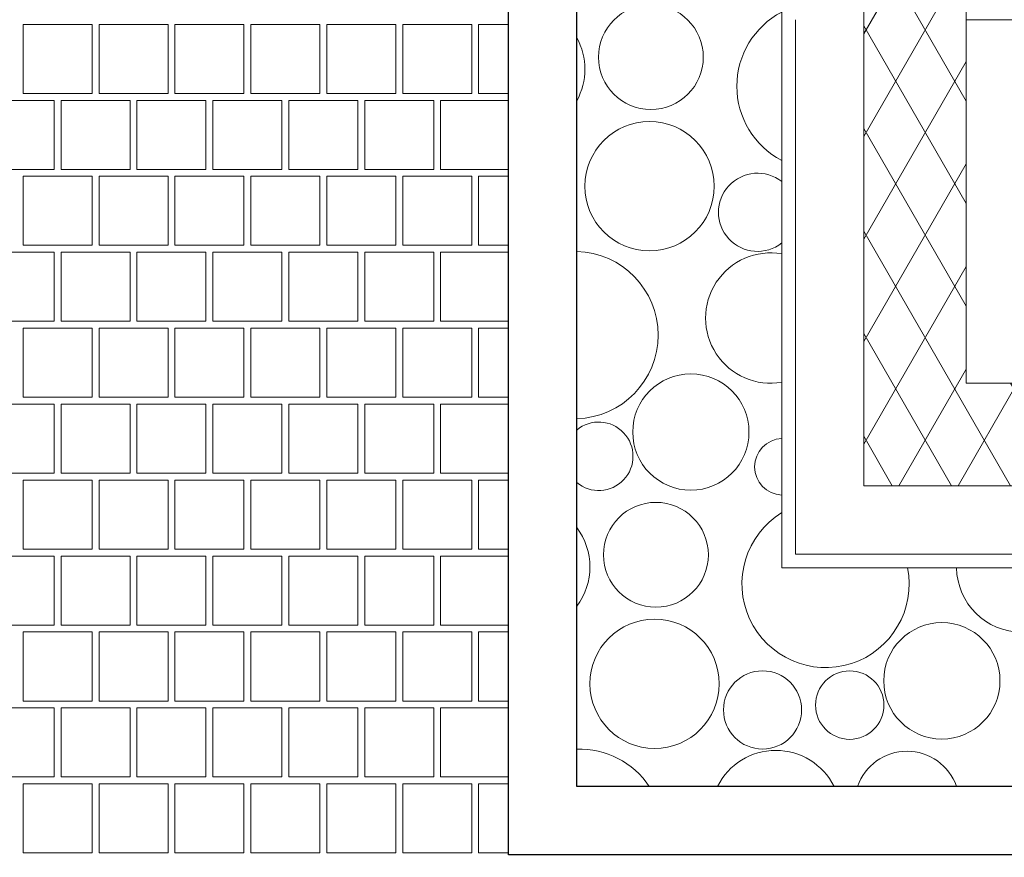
# Model space of a CAD drawing. Header units: millimetres. Extents: x -126271 to -88962, y -179170 to 5194.
# Tile 6 of 66: x -123435 to -121994, y -104260 to -103035. Entities that reach past the tile are written whole.
import ezdxf

# ---------------------------------------------------------------- set-up
doc = ezdxf.new("R2010")
doc.units = ezdxf.units.MM
doc.header["$MEASUREMENT"] = 0
doc.linetypes.add('Wipeout_Contour', pattern=[1000, 0, -1000])
for name, color, linetype, lineweight in [('Nowe_0_Nr_pióra__21', 7, 'Continuous', 20), ('Nowe_2D - Rysunki i Obrazki_Nr_pióra__22', 8, 'Continuous', 25), ('Nowe_Konstrukcja - Słupy_Nr_pióra__21', 7, 'Continuous', 20), ('Nowe_Konstrukcja - Słupy_Nr_pióra__4', 8, 'Continuous', 13), ('Nowe_Konstrukcja - Słupy_Nr_pióra__41', 7, 'Continuous', 13), ('Nowe_Wymiarowanie - Ogólne_Nr_pióra__42', 8, 'Continuous', 25)]:
    doc.layers.add(name, color=color, linetype=linetype, lineweight=lineweight)
for name, color, linetype, lineweight, true_color in [('Nowe_2D - Rysunki i Obrazki_Nr_pióra__105', 7, 'Continuous', 13, 0xcccccc), ('Nowe_2D - Rysunki i Obrazki_Nr_pióra__61', 7, 'Continuous', 18, 0x6a6a6a), ('Nowe_Konstrukcja - Słupy_Nr_pióra__1', 7, 'Continuous', 13, 0x6879ec), ('Nowe_Konstrukcja - Słupy_Nr_pióra__109', 7, 'Continuous', 13, 0xaaaaaa), ('Nowe_Konstrukcja - Ściany zew_Nr_pióra__105', 7, 'Continuous', 13, 0xcccccc), ('Nowe_Wymiarowanie - Ogólne_Nr_pióra__81', 7, 'Continuous', 13, 0x6a6a6a)]:
    doc.layers.add(name, color=color, linetype=linetype, lineweight=lineweight, true_color=true_color)
doc.layers.add('Nowe_Konstrukcja - Słupy', color=7, linetype='Continuous')
doc.layers.add('Nowe_Wymiarowanie - Ogólne', color=7, linetype='Continuous')
doc.styles.add('STYL_AUTOMATYCZNY_1', font='arial.ttf')
doc.dimstyles.new('STYL_AUTOMATYCZNY__1', dxfattribs={"dimtxt": 150, "dimasz": 47.5, "dimexe": 0.18, "dimexo": 0.0625, "dimgap": 0, "dimtad": 1, "dimtih": 1, "dimtoh": 1, "dimdec": 0, "dimlfac": 0.1, "dimzin": 0, "dimdsep": 46, "dimtxsty": 'STYL_AUTOMATYCZNY_1', "dimblk": 'ARROWHEAD_6', "dimblk1": 'ARROWHEAD_6', "dimblk2": 'ARROWHEAD_6', "dimcen": 0.09, "dimse1": 1, "dimse2": 1, "dimclrd": 256, "dimclre": 256, "dimclrt": 8, "dimazin": 0, "dimtfac": 1, "dimtdec": 4, "dimtmove": 0, "dimatfit": 3, "dimfxl": 0, "dimtolj": 1, "dimtzin": 0, "dimarcsym": 0})
doc.dimstyles.new('STYL_AUTOMATYCZNY__3', dxfattribs={"dimtxt": 150, "dimasz": 47.5, "dimexe": 0.18, "dimexo": 0.0625, "dimgap": 0, "dimtad": 1, "dimdec": 0, "dimlfac": 0.1, "dimzin": 0, "dimdsep": 46, "dimtxsty": 'STYL_AUTOMATYCZNY_1', "dimblk": 'ARROWHEAD_6', "dimblk1": 'ARROWHEAD_6', "dimblk2": 'ARROWHEAD_6', "dimcen": 0.09, "dimse1": 1, "dimse2": 1, "dimclrd": 256, "dimclre": 256, "dimclrt": 8, "dimazin": 0, "dimtfac": 1, "dimtdec": 4, "dimtmove": 0, "dimatfit": 3, "dimfxl": 0, "dimtolj": 1, "dimtzin": 0, "dimarcsym": 0})
pattern_1 = [(45, (0, 0), (-91.92388, 91.92388), []), (45, (-45.96, 45.96), (-91.92388, 91.92388), [97.5, -32.5])]
pattern_2 = [(60, (0, 0), (-64.951905, 37.5), []), (120, (0, 0), (64.951905, 37.5), [])]

# ---------------------------------------------------------------- blocks, each defined once
blk = doc.blocks.new('*X70')
at = {"layer": 'Nowe_Konstrukcja - Ściany zew_Nr_pióra__105', "color": 254, "linetype": 'Continuous', "lineweight": 13, "true_color": 0xcccccc}
for centre, radius in [((-122511, -103089.7), 76.7), ((-122513, -103278.5), 94.6), ((-122452.5, -103638.1), 85.1), ((-122503.6, -103817.7), 76.7), ((-122505.6, -104006.4), 94.6), ((-122085.1, -104002.1), 85.1), ((-122347.5, -104044.7), 57.2), ((-122219.9, -104037.6), 50.1)]:
    blk.add_circle(centre, radius, dxfattribs=at)
for centre, radius, start, end in [((-122262.8, -103132.3), 122.4, 117.6191, 242.3809), ((-122703, -103107.4), 95.4, 331.1005, 28.8995), ((-122354.9, -103316.7), 57.2, 51.6968, 308.3032), ((-122622.8, -103496.3), 122.4, 271.5187, 88.4813), ((-122335.6, -103471.4), 95.4, 80.2762, 279.7238), ((-122587.3, -103673.6), 50.1, 230.0286, 129.9714), ((-122317.8, -103689), 41.4, 92.3673, 267.6327), ((-122255.3, -103860.3), 122.4, 121.6118, 11.1377), ((-122695.6, -103835.4), 95.4, 322.9158, 37.0842), ((-121968.2, -103835.4), 95.4, 180.7605, 359.2395), ((-122615.3, -104224.3), 122.4, 33.5395, 91.9523), ((-122328.2, -104199.3), 95.4, 26.6033, 153.3967), ((-122136.1, -104181.7), 76.7, 19.0912, 160.9088)]:
    blk.add_arc(centre, radius, start, end, dxfattribs=at)
blk = doc.blocks.new('Wypełnienie_2_1', base_point=(0, 0))
at = {"layer": 'Nowe_Konstrukcja - Ściany zew_Nr_pióra__105', "color": 254, "linetype": 'Continuous', "lineweight": 13, "true_color": 0xcccccc}
blk.add_blockref('*X70', (0, 0), dxfattribs=at)
blk = doc.blocks.new('*X78')
at = {"layer": 'Nowe_2D - Rysunki i Obrazki_Nr_pióra__105', "color": 254, "linetype": 'Continuous', "lineweight": 13, "true_color": 0xcccccc}
for p, q in [((-123328.8, -103041.8), (-123429.8, -103041.8)), ((-123429.8, -103041.8), (-123429.8, -103142.8)), ((-123328.8, -103142.8), (-123328.8, -103041.8)), ((-123217.7, -103041.8), (-123318.7, -103041.8)), ((-123318.7, -103041.8), (-123318.7, -103142.8)), ((-123217.7, -103142.8), (-123217.7, -103041.8)), ((-123106.6, -103041.8), (-123207.6, -103041.8)), ((-123207.6, -103041.8), (-123207.6, -103142.8)), ((-123106.6, -103142.8), (-123106.6, -103041.8)), ((-122995.5, -103041.8), (-123096.5, -103041.8)), ((-123096.5, -103041.8), (-123096.5, -103142.8)), ((-122995.5, -103142.8), (-122995.5, -103041.8)), ((-122884.4, -103041.8), (-122985.4, -103041.8)), ((-122985.4, -103041.8), (-122985.4, -103142.8)), ((-122884.4, -103142.8), (-122884.4, -103041.8)), ((-122773.3, -103041.8), (-122874.3, -103041.8)), ((-122874.3, -103041.8), (-122874.3, -103142.8)), ((-122773.3, -103142.8), (-122773.3, -103041.8)), ((-122719.5, -103041.8), (-122763.2, -103041.8)), ((-122763.2, -103041.8), (-122763.2, -103142.8)), ((-123429.8, -103142.8), (-123328.8, -103142.8)), ((-123318.7, -103142.8), (-123217.7, -103142.8)), ((-123207.6, -103142.8), (-123106.6, -103142.8)), ((-123096.5, -103142.8), (-122995.5, -103142.8)), ((-122985.4, -103142.8), (-122884.4, -103142.8)), ((-122874.3, -103142.8), (-122773.3, -103142.8)), ((-122763.2, -103142.8), (-122719.5, -103142.8)), ((-123384.4, -103152.9), (-123485.4, -103152.9)), ((-123384.4, -103253.9), (-123384.4, -103152.9)), ((-123374.3, -103253.9), (-123374.3, -103152.9)), ((-123374.3, -103152.9), (-123323.8, -103152.9)), ((-123273.3, -103152.9), (-123323.8, -103152.9)), ((-123273.3, -103253.9), (-123273.3, -103152.9)), ((-123162.2, -103152.9), (-123263.2, -103152.9)), ((-123263.2, -103152.9), (-123263.2, -103253.9)), ((-123162.2, -103253.9), (-123162.2, -103152.9)), ((-123152.1, -103253.9), (-123152.1, -103152.9)), ((-123152.1, -103152.9), (-123101.6, -103152.9)), ((-123051.1, -103152.9), (-123101.6, -103152.9)), ((-123051.1, -103253.9), (-123051.1, -103152.9)), ((-122940, -103152.9), (-123041, -103152.9)), ((-123041, -103152.9), (-123041, -103253.9)), ((-122940, -103253.9), (-122940, -103152.9)), ((-122929.9, -103253.9), (-122929.9, -103152.9)), ((-122929.9, -103152.9), (-122879.4, -103152.9)), ((-122828.9, -103152.9), (-122879.4, -103152.9)), ((-122828.9, -103253.9), (-122828.9, -103152.9)), ((-122719.5, -103152.9), (-122818.8, -103152.9)), ((-122818.8, -103152.9), (-122818.8, -103253.9)), ((-123485.4, -103253.9), (-123384.4, -103253.9)), ((-123323.8, -103253.9), (-123374.3, -103253.9)), ((-123323.8, -103253.9), (-123273.3, -103253.9)), ((-123263.2, -103253.9), (-123162.2, -103253.9)), ((-123101.6, -103253.9), (-123152.1, -103253.9)), ((-123101.6, -103253.9), (-123051.1, -103253.9)), ((-123041, -103253.9), (-122940, -103253.9)), ((-122879.4, -103253.9), (-122929.9, -103253.9)), ((-122879.4, -103253.9), (-122828.9, -103253.9)), ((-122818.8, -103253.9), (-122719.5, -103253.9)), ((-123328.8, -103264), (-123429.8, -103264)), ((-123429.8, -103264), (-123429.8, -103365)), ((-123328.8, -103365), (-123328.8, -103264)), ((-123217.7, -103264), (-123318.7, -103264)), ((-123318.7, -103264), (-123318.7, -103365)), ((-123217.7, -103365), (-123217.7, -103264)), ((-123106.6, -103264), (-123207.6, -103264)), ((-123207.6, -103264), (-123207.6, -103365)), ((-123106.6, -103365), (-123106.6, -103264)), ((-122995.5, -103264), (-123096.5, -103264)), ((-123096.5, -103264), (-123096.5, -103365)), ((-122995.5, -103365), (-122995.5, -103264)), ((-122884.4, -103264), (-122985.4, -103264)), ((-122985.4, -103264), (-122985.4, -103365)), ((-122884.4, -103365), (-122884.4, -103264)), ((-122773.3, -103264), (-122874.3, -103264)), ((-122874.3, -103264), (-122874.3, -103365)), ((-122773.3, -103365), (-122773.3, -103264)), ((-122719.5, -103264), (-122763.2, -103264)), ((-122763.2, -103264), (-122763.2, -103365)), ((-123384.4, -103375.1), (-123485.4, -103375.1)), ((-123429.8, -103365), (-123328.8, -103365)), ((-123384.4, -103476.1), (-123384.4, -103375.1)), ((-123374.3, -103476.1), (-123374.3, -103375.1)), ((-123374.3, -103375.1), (-123323.8, -103375.1)), ((-123273.3, -103375.1), (-123323.8, -103375.1)), ((-123318.7, -103365), (-123217.7, -103365)), ((-123273.3, -103476.1), (-123273.3, -103375.1)), ((-123162.2, -103375.1), (-123263.2, -103375.1)), ((-123263.2, -103375.1), (-123263.2, -103476.1)), ((-123207.6, -103365), (-123106.6, -103365)), ((-123162.2, -103476.1), (-123162.2, -103375.1)), ((-123152.1, -103476.1), (-123152.1, -103375.1)), ((-123152.1, -103375.1), (-123101.6, -103375.1)), ((-123051.1, -103375.1), (-123101.6, -103375.1)), ((-123096.5, -103365), (-122995.5, -103365)), ((-123051.1, -103476.1), (-123051.1, -103375.1)), ((-122940, -103375.1), (-123041, -103375.1)), ((-123041, -103375.1), (-123041, -103476.1)), ((-122985.4, -103365), (-122884.4, -103365)), ((-122940, -103476.1), (-122940, -103375.1)), ((-122929.9, -103476.1), (-122929.9, -103375.1)), ((-122929.9, -103375.1), (-122879.4, -103375.1)), ((-122828.9, -103375.1), (-122879.4, -103375.1)), ((-122874.3, -103365), (-122773.3, -103365)), ((-122828.9, -103476.1), (-122828.9, -103375.1)), ((-122719.5, -103375.1), (-122818.8, -103375.1)), ((-122818.8, -103375.1), (-122818.8, -103476.1)), ((-122763.2, -103365), (-122719.5, -103365)), ((-123485.4, -103476.1), (-123384.4, -103476.1)), ((-123323.8, -103476.1), (-123374.3, -103476.1)), ((-123323.8, -103476.1), (-123273.3, -103476.1)), ((-123263.2, -103476.1), (-123162.2, -103476.1)), ((-123101.6, -103476.1), (-123152.1, -103476.1)), ((-123101.6, -103476.1), (-123051.1, -103476.1)), ((-123041, -103476.1), (-122940, -103476.1)), ((-122879.4, -103476.1), (-122929.9, -103476.1)), ((-122879.4, -103476.1), (-122828.9, -103476.1)), ((-122818.8, -103476.1), (-122719.5, -103476.1)), ((-123328.8, -103486.2), (-123429.8, -103486.2)), ((-123429.8, -103486.2), (-123429.8, -103587.2)), ((-123328.8, -103587.2), (-123328.8, -103486.2)), ((-123217.7, -103486.2), (-123318.7, -103486.2)), ((-123318.7, -103486.2), (-123318.7, -103587.2)), ((-123217.7, -103587.2), (-123217.7, -103486.2)), ((-123106.6, -103486.2), (-123207.6, -103486.2)), ((-123207.6, -103486.2), (-123207.6, -103587.2)), ((-123106.6, -103587.2), (-123106.6, -103486.2)), ((-122995.5, -103486.2), (-123096.5, -103486.2)), ((-123096.5, -103486.2), (-123096.5, -103587.2)), ((-122995.5, -103587.2), (-122995.5, -103486.2)), ((-122884.4, -103486.2), (-122985.4, -103486.2)), ((-122985.4, -103486.2), (-122985.4, -103587.2)), ((-122884.4, -103587.2), (-122884.4, -103486.2)), ((-122773.3, -103486.2), (-122874.3, -103486.2)), ((-122874.3, -103486.2), (-122874.3, -103587.2)), ((-122773.3, -103587.2), (-122773.3, -103486.2)), ((-122719.5, -103486.2), (-122763.2, -103486.2)), ((-122763.2, -103486.2), (-122763.2, -103587.2)), ((-123429.8, -103587.2), (-123328.8, -103587.2)), ((-123318.7, -103587.2), (-123217.7, -103587.2)), ((-123207.6, -103587.2), (-123106.6, -103587.2)), ((-123096.5, -103587.2), (-122995.5, -103587.2)), ((-122985.4, -103587.2), (-122884.4, -103587.2)), ((-122874.3, -103587.2), (-122773.3, -103587.2)), ((-122763.2, -103587.2), (-122719.5, -103587.2)), ((-123384.4, -103597.3), (-123485.4, -103597.3)), ((-123384.4, -103698.3), (-123384.4, -103597.3)), ((-123374.3, -103698.3), (-123374.3, -103597.3)), ((-123374.3, -103597.3), (-123323.8, -103597.3)), ((-123273.3, -103597.3), (-123323.8, -103597.3)), ((-123273.3, -103698.3), (-123273.3, -103597.3)), ((-123162.2, -103597.3), (-123263.2, -103597.3)), ((-123263.2, -103597.3), (-123263.2, -103698.3)), ((-123162.2, -103698.3), (-123162.2, -103597.3)), ((-123152.1, -103698.3), (-123152.1, -103597.3)), ((-123152.1, -103597.3), (-123101.6, -103597.3)), ((-123051.1, -103597.3), (-123101.6, -103597.3)), ((-123051.1, -103698.3), (-123051.1, -103597.3)), ((-122940, -103597.3), (-123041, -103597.3)), ((-123041, -103597.3), (-123041, -103698.3)), ((-122940, -103698.3), (-122940, -103597.3)), ((-122929.9, -103698.3), (-122929.9, -103597.3)), ((-122929.9, -103597.3), (-122879.4, -103597.3)), ((-122828.9, -103597.3), (-122879.4, -103597.3)), ((-122828.9, -103698.3), (-122828.9, -103597.3)), ((-122719.5, -103597.3), (-122818.8, -103597.3)), ((-122818.8, -103597.3), (-122818.8, -103698.3)), ((-123485.4, -103698.3), (-123384.4, -103698.3)), ((-123328.8, -103708.4), (-123429.8, -103708.4)), ((-123429.8, -103708.4), (-123429.8, -103809.4)), ((-123323.8, -103698.3), (-123374.3, -103698.3)), ((-123328.8, -103809.4), (-123328.8, -103708.4)), ((-123323.8, -103698.3), (-123273.3, -103698.3)), ((-123217.7, -103708.4), (-123318.7, -103708.4)), ((-123318.7, -103708.4), (-123318.7, -103809.4)), ((-123263.2, -103698.3), (-123162.2, -103698.3)), ((-123217.7, -103809.4), (-123217.7, -103708.4)), ((-123106.6, -103708.4), (-123207.6, -103708.4)), ((-123207.6, -103708.4), (-123207.6, -103809.4)), ((-123101.6, -103698.3), (-123152.1, -103698.3)), ((-123106.6, -103809.4), (-123106.6, -103708.4)), ((-123101.6, -103698.3), (-123051.1, -103698.3)), ((-122995.5, -103708.4), (-123096.5, -103708.4)), ((-123096.5, -103708.4), (-123096.5, -103809.4)), ((-123041, -103698.3), (-122940, -103698.3)), ((-122995.5, -103809.4), (-122995.5, -103708.4)), ((-122884.4, -103708.4), (-122985.4, -103708.4)), ((-122985.4, -103708.4), (-122985.4, -103809.4)), ((-122879.4, -103698.3), (-122929.9, -103698.3)), ((-122884.4, -103809.4), (-122884.4, -103708.4)), ((-122879.4, -103698.3), (-122828.9, -103698.3)), ((-122773.3, -103708.4), (-122874.3, -103708.4)), ((-122874.3, -103708.4), (-122874.3, -103809.4)), ((-122818.8, -103698.3), (-122719.5, -103698.3)), ((-122773.3, -103809.4), (-122773.3, -103708.4)), ((-122719.5, -103708.4), (-122763.2, -103708.4)), ((-122763.2, -103708.4), (-122763.2, -103809.4)), ((-123429.8, -103809.4), (-123328.8, -103809.4)), ((-123318.7, -103809.4), (-123217.7, -103809.4)), ((-123207.6, -103809.4), (-123106.6, -103809.4)), ((-123096.5, -103809.4), (-122995.5, -103809.4)), ((-122985.4, -103809.4), (-122884.4, -103809.4)), ((-122874.3, -103809.4), (-122773.3, -103809.4)), ((-122763.2, -103809.4), (-122719.5, -103809.4)), ((-123384.4, -103819.5), (-123485.4, -103819.5)), ((-123384.4, -103920.5), (-123384.4, -103819.5)), ((-123374.3, -103920.5), (-123374.3, -103819.5)), ((-123374.3, -103819.5), (-123323.8, -103819.5)), ((-123273.3, -103819.5), (-123323.8, -103819.5)), ((-123273.3, -103920.5), (-123273.3, -103819.5)), ((-123162.2, -103819.5), (-123263.2, -103819.5)), ((-123263.2, -103819.5), (-123263.2, -103920.5)), ((-123162.2, -103920.5), (-123162.2, -103819.5)), ((-123152.1, -103920.5), (-123152.1, -103819.5)), ((-123152.1, -103819.5), (-123101.6, -103819.5)), ((-123051.1, -103819.5), (-123101.6, -103819.5)), ((-123051.1, -103920.5), (-123051.1, -103819.5)), ((-122940, -103819.5), (-123041, -103819.5)), ((-123041, -103819.5), (-123041, -103920.5)), ((-122940, -103920.5), (-122940, -103819.5)), ((-122929.9, -103920.5), (-122929.9, -103819.5)), ((-122929.9, -103819.5), (-122879.4, -103819.5)), ((-122828.9, -103819.5), (-122879.4, -103819.5)), ((-122828.9, -103920.5), (-122828.9, -103819.5)), ((-122719.5, -103819.5), (-122818.8, -103819.5)), ((-122818.8, -103819.5), (-122818.8, -103920.5)), ((-123485.4, -103920.5), (-123384.4, -103920.5)), ((-123323.8, -103920.5), (-123374.3, -103920.5)), ((-123323.8, -103920.5), (-123273.3, -103920.5)), ((-123263.2, -103920.5), (-123162.2, -103920.5)), ((-123101.6, -103920.5), (-123152.1, -103920.5)), ((-123101.6, -103920.5), (-123051.1, -103920.5)), ((-123041, -103920.5), (-122940, -103920.5)), ((-122879.4, -103920.5), (-122929.9, -103920.5)), ((-122879.4, -103920.5), (-122828.9, -103920.5)), ((-122818.8, -103920.5), (-122719.5, -103920.5)), ((-123328.8, -103930.6), (-123429.8, -103930.6)), ((-123429.8, -103930.6), (-123429.8, -104031.6)), ((-123328.8, -104031.6), (-123328.8, -103930.6)), ((-123217.7, -103930.6), (-123318.7, -103930.6)), ((-123318.7, -103930.6), (-123318.7, -104031.6)), ((-123217.7, -104031.6), (-123217.7, -103930.6)), ((-123106.6, -103930.6), (-123207.6, -103930.6)), ((-123207.6, -103930.6), (-123207.6, -104031.6)), ((-123106.6, -104031.6), (-123106.6, -103930.6)), ((-122995.5, -103930.6), (-123096.5, -103930.6)), ((-123096.5, -103930.6), (-123096.5, -104031.6)), ((-122995.5, -104031.6), (-122995.5, -103930.6)), ((-122884.4, -103930.6), (-122985.4, -103930.6)), ((-122985.4, -103930.6), (-122985.4, -104031.6)), ((-122884.4, -104031.6), (-122884.4, -103930.6)), ((-122773.3, -103930.6), (-122874.3, -103930.6)), ((-122874.3, -103930.6), (-122874.3, -104031.6)), ((-122773.3, -104031.6), (-122773.3, -103930.6)), ((-122719.5, -103930.6), (-122763.2, -103930.6)), ((-122763.2, -103930.6), (-122763.2, -104031.6)), ((-123429.8, -104031.6), (-123328.8, -104031.6)), ((-123318.7, -104031.6), (-123217.7, -104031.6)), ((-123207.6, -104031.6), (-123106.6, -104031.6)), ((-123096.5, -104031.6), (-122995.5, -104031.6)), ((-122985.4, -104031.6), (-122884.4, -104031.6)), ((-122874.3, -104031.6), (-122773.3, -104031.6)), ((-122763.2, -104031.6), (-122719.5, -104031.6)), ((-123384.4, -104041.7), (-123485.4, -104041.7)), ((-123384.4, -104142.7), (-123384.4, -104041.7)), ((-123374.3, -104142.7), (-123374.3, -104041.7)), ((-123374.3, -104041.7), (-123323.8, -104041.7)), ((-123273.3, -104041.7), (-123323.8, -104041.7)), ((-123273.3, -104142.7), (-123273.3, -104041.7)), ((-123162.2, -104041.7), (-123263.2, -104041.7)), ((-123263.2, -104041.7), (-123263.2, -104142.7)), ((-123162.2, -104142.7), (-123162.2, -104041.7)), ((-123152.1, -104142.7), (-123152.1, -104041.7)), ((-123152.1, -104041.7), (-123101.6, -104041.7)), ((-123051.1, -104041.7), (-123101.6, -104041.7)), ((-123051.1, -104142.7), (-123051.1, -104041.7)), ((-122940, -104041.7), (-123041, -104041.7)), ((-123041, -104041.7), (-123041, -104142.7)), ((-122940, -104142.7), (-122940, -104041.7)), ((-122929.9, -104142.7), (-122929.9, -104041.7)), ((-122929.9, -104041.7), (-122879.4, -104041.7)), ((-122828.9, -104041.7), (-122879.4, -104041.7)), ((-122828.9, -104142.7), (-122828.9, -104041.7)), ((-122719.5, -104041.7), (-122818.8, -104041.7)), ((-122818.8, -104041.7), (-122818.8, -104142.7)), ((-123485.4, -104142.7), (-123384.4, -104142.7)), ((-123328.8, -104152.8), (-123429.8, -104152.8)), ((-123429.8, -104152.8), (-123429.8, -104253.8)), ((-123323.8, -104142.7), (-123374.3, -104142.7)), ((-123328.8, -104253.8), (-123328.8, -104152.8)), ((-123323.8, -104142.7), (-123273.3, -104142.7)), ((-123217.7, -104152.8), (-123318.7, -104152.8)), ((-123318.7, -104152.8), (-123318.7, -104253.8)), ((-123263.2, -104142.7), (-123162.2, -104142.7)), ((-123217.7, -104253.8), (-123217.7, -104152.8)), ((-123106.6, -104152.8), (-123207.6, -104152.8)), ((-123207.6, -104152.8), (-123207.6, -104253.8)), ((-123101.6, -104142.7), (-123152.1, -104142.7)), ((-123106.6, -104253.8), (-123106.6, -104152.8)), ((-123101.6, -104142.7), (-123051.1, -104142.7)), ((-122995.5, -104152.8), (-123096.5, -104152.8)), ((-123096.5, -104152.8), (-123096.5, -104253.8)), ((-123041, -104142.7), (-122940, -104142.7)), ((-122995.5, -104253.8), (-122995.5, -104152.8)), ((-122884.4, -104152.8), (-122985.4, -104152.8)), ((-122985.4, -104152.8), (-122985.4, -104253.8)), ((-122879.4, -104142.7), (-122929.9, -104142.7)), ((-122884.4, -104253.8), (-122884.4, -104152.8)), ((-122879.4, -104142.7), (-122828.9, -104142.7)), ((-122773.3, -104152.8), (-122874.3, -104152.8)), ((-122874.3, -104152.8), (-122874.3, -104253.8)), ((-122818.8, -104142.7), (-122719.5, -104142.7)), ((-122773.3, -104253.8), (-122773.3, -104152.8)), ((-122719.5, -104152.8), (-122763.2, -104152.8)), ((-122763.2, -104152.8), (-122763.2, -104253.8)), ((-123429.8, -104253.8), (-123328.8, -104253.8)), ((-123318.7, -104253.8), (-123217.7, -104253.8)), ((-123207.6, -104253.8), (-123106.6, -104253.8)), ((-123096.5, -104253.8), (-122995.5, -104253.8)), ((-122985.4, -104253.8), (-122884.4, -104253.8)), ((-122874.3, -104253.8), (-122773.3, -104253.8)), ((-122763.2, -104253.8), (-122719.5, -104253.8))]:
    blk.add_line(p, q, dxfattribs=at)
blk = doc.blocks.new('Wypełnienie_6_1', base_point=(0, 0))
at = {"layer": 'Nowe_2D - Rysunki i Obrazki_Nr_pióra__61', "color": 251, "linetype": 'Continuous', "lineweight": 18, "true_color": 0x6a6a6a, "flags": 128}
blk.add_lwpolyline([(-122719.5, -104256.6), (-120658.6, -104256.6), (-120658.6, -103756.6), (-107467.6, -103756.6), (-107467.6, -103356.6), (-105967.6, -103356.6), (-105967.6, -103756.6), (-97100.3, -103756.6), (-97100.3, -104256.6), (-95039.5, -104256.6), (-95039.5, -102678.1), (-93589.5, -102678.1), (-93589.5, -101178.1), (-95039.5, -101178.1), (-95039.5, -90766.6), (-106019.5, -90766.6), (-106019.5, -90866.6), (-111739.5, -90866.6), (-111739.5, -90766.6), (-122719.5, -90766.6), (-122719.5, -96376.6), (-122319.5, -96376.6), (-122319.5, -97574.9), (-122719.5, -97574.9)], close=True, dxfattribs=at)
at = {"layer": 'Nowe_2D - Rysunki i Obrazki_Nr_pióra__105', "color": 254, "linetype": 'Continuous', "lineweight": 13, "true_color": 0xcccccc}
blk.add_blockref('*X78', (0, 0), dxfattribs=at)
blk = doc.blocks.new('Słup_7_1', base_point=(-121679.5, -102966.6))
at = {"layer": 'Nowe_Konstrukcja - Słupy_Nr_pióra__109', "linetype": 'Continuous', "lineweight": 13, "true_color": 0xaaaaaa}
h = blk.add_hatch(dxfattribs=at)
h.set_pattern_fill('Izolacja_miękka_0001', color=253, style=0, pattern_type=2)
h.set_pattern_definition(pattern_2)
h.paths.add_polyline_path([(-121159.5, -103716.6), (-121159.5, -103086.6), (-121309.5, -103086.6), (-121309.5, -103566.6), (-122049.5, -103566.6), (-122049.5, -102846.6), (-122199.5, -102846.6), (-122199.5, -103716.6)])
at = {"layer": 'Nowe_Konstrukcja - Słupy_Nr_pióra__4', "linetype": 'Continuous', "lineweight": 13}
h = blk.add_hatch(dxfattribs=at)
h.set_pattern_fill('Beton_zbrojony_0001', color=8, style=0, pattern_type=2)
h.set_pattern_definition(pattern_1)
h.paths.add_polyline_path([(-121309.5, -102846.6), (-122049.5, -102846.6), (-122049.5, -103566.6), (-121309.5, -103566.6), (-121309.5, -103086.6)])
at = {"layer": 'Nowe_Konstrukcja - Słupy_Nr_pióra__1', "color": 171, "linetype": 'Continuous', "lineweight": 13, "true_color": 0x6879ec}
for p, q in [((-121679.5, -102886.6), (-121679.5, -102381.6)), ((-121759.5, -102966.6), (-122399.5, -102966.6)), ((-121599.5, -102966.6), (-120959.5, -102966.6)), ((-121679.5, -103046.6), (-121679.5, -103551.6))]:
    blk.add_line(p, q, dxfattribs=at)
blk.add_point((-121679.5, -102966.6), dxfattribs=at)
at = {"layer": 'Nowe_Konstrukcja - Słupy_Nr_pióra__21', "color": 7, "linetype": 'Continuous', "lineweight": 20, "flags": 128}
for points in [[(-121309.5, -102846.6), (-122049.5, -102846.6), (-122049.5, -103566.6), (-121309.5, -103566.6), (-121309.5, -103086.6)], [(-121309.5, -103086.6), (-121309.5, -102846.6)]]:
    blk.add_lwpolyline(points, dxfattribs=at)
at = {"layer": 'Nowe_Konstrukcja - Słupy_Nr_pióra__41', "color": 7, "linetype": 'Continuous', "lineweight": 13, "flags": 128}
for points in [[(-122319.5, -102846.6), (-122319.5, -102846.6), (-122319.5, -103836.6), (-121039.5, -103836.6), (-121039.5, -103256.6)], [(-122049.5, -102846.6), (-122199.5, -102846.6), (-122199.5, -103716.6), (-121159.5, -103716.6), (-121159.5, -103086.6), (-121309.5, -103086.6)], [(-121059.5, -103256.6), (-121059.5, -103816.6), (-122299.5, -103816.6), (-122299.5, -103034.9)]]:
    blk.add_lwpolyline(points, dxfattribs=at)
blk = doc.blocks.new('Słup_10_1', base_point=(-121679.5, -102966.6))
at = {"layer": 'Nowe_Konstrukcja - Słupy_Nr_pióra__109', "linetype": 'Continuous', "lineweight": 13, "true_color": 0xaaaaaa}
h = blk.add_hatch(dxfattribs=at)
h.set_pattern_fill('Izolacja_miękka_0001', color=253, style=0, pattern_type=2)
h.set_pattern_definition(pattern_2)
h.paths.add_polyline_path([(-121159.5, -103716.6), (-121159.5, -103086.6), (-121309.5, -103086.6), (-121309.5, -103566.6), (-122049.5, -103566.6), (-122049.5, -102846.6), (-122199.5, -102846.6), (-122199.5, -103716.6)])
at = {"layer": 'Nowe_Konstrukcja - Słupy_Nr_pióra__4', "linetype": 'Continuous', "lineweight": 13}
h = blk.add_hatch(dxfattribs=at)
h.set_pattern_fill('Beton_zbrojony_0001', color=8, style=0, pattern_type=2)
h.set_pattern_definition(pattern_1)
h.paths.add_polyline_path([(-121309.5, -102846.6), (-122049.5, -102846.6), (-122049.5, -103566.6), (-121309.5, -103566.6), (-121309.5, -103086.6)])
at = {"layer": 'Nowe_Konstrukcja - Słupy_Nr_pióra__1', "color": 171, "linetype": 'Continuous', "lineweight": 13, "true_color": 0x6879ec}
for p, q in [((-121679.5, -102886.6), (-121679.5, -102381.6)), ((-121759.5, -102966.6), (-122399.5, -102966.6)), ((-121599.5, -102966.6), (-120959.5, -102966.6)), ((-121679.5, -103046.6), (-121679.5, -103551.6))]:
    blk.add_line(p, q, dxfattribs=at)
blk.add_point((-121679.5, -102966.6), dxfattribs=at)
at = {"layer": 'Nowe_Konstrukcja - Słupy_Nr_pióra__21', "color": 7, "linetype": 'Continuous', "lineweight": 20, "flags": 128}
for points in [[(-121309.5, -102846.6), (-122049.5, -102846.6), (-122049.5, -103566.6), (-121309.5, -103566.6), (-121309.5, -103086.6)], [(-121309.5, -103086.6), (-121309.5, -102846.6)]]:
    blk.add_lwpolyline(points, dxfattribs=at)
at = {"layer": 'Nowe_Konstrukcja - Słupy_Nr_pióra__41', "color": 7, "linetype": 'Continuous', "lineweight": 13, "flags": 128}
for points in [[(-122049.5, -102846.6), (-122199.5, -102846.6), (-122199.5, -103716.6), (-121159.5, -103716.6), (-121159.5, -103086.6), (-121309.5, -103086.6)], [(-122319.5, -103034.9), (-122319.5, -103836.6), (-121039.5, -103836.6), (-121039.5, -103256.6)], [(-121059.5, -103256.6), (-121059.5, -103816.6), (-122299.5, -103816.6), (-122299.5, -103034.9)]]:
    blk.add_lwpolyline(points, dxfattribs=at)
blk = doc.blocks.new('Słup_11_1', base_point=(-121679.5, -103206.6))
at = {"color": 254, "linetype": 'Wipeout_Contour', "lineweight": 0, "ltscale": 957801.9524}
blk.add_wipeout([(-121789.5, -103034.9), (-122049.5, -103034.9), (-122049.5, -103566.6), (-121309.5, -103566.6), (-121309.5, -103256.6), (-121789.5, -103256.6)], dxfattribs=at).dxf.layer = 'Nowe_Konstrukcja - Słupy'
blk.add_wipeout([(-121789.5, -103034.9), (-122049.5, -103034.9), (-122049.5, -103566.6), (-121309.5, -103566.6), (-121309.5, -103256.6), (-121789.5, -103256.6)], dxfattribs=at).dxf.layer = 'Nowe_Konstrukcja - Słupy'
at = {"layer": 'Nowe_Konstrukcja - Słupy_Nr_pióra__1', "color": 171, "linetype": 'Continuous', "lineweight": 13, "true_color": 0x6879ec}
for p, q in [((-121789.5, -103034.9), (-122049.5, -103034.9)), ((-122049.5, -103034.9), (-122049.5, -103566.6)), ((-121789.5, -103256.6), (-121789.5, -103034.9)), ((-121309.5, -103256.6), (-121789.5, -103256.6)), ((-121309.5, -103566.6), (-121309.5, -103256.6)), ((-122049.5, -103566.6), (-121309.5, -103566.6))]:
    blk.add_line(p, q, dxfattribs=at)
blk = doc.blocks.new('*D345')
at = {"layer": 'Nowe_Wymiarowanie - Ogólne_Nr_pióra__81', "color": 251, "linetype": 'Continuous', "lineweight": 13, "true_color": 0x6a6a6a}
for p, q in [((-122319.5, -105779.7), (-122319.5, -105873.5)), ((-121119.5, -105779.7), (-121119.5, -105873.5)), ((-122294.5, -105801.6), (-122344.5, -105851.6)), ((-121144.5, -105851.6), (-121094.5, -105801.6)), ((-122319.5, -105826.6), (-122357, -105826.6)), ((-121119.5, -105826.6), (-122319.5, -105826.6)), ((-121039.5, -105826.6), (-121119.5, -105826.6))]:
    blk.add_line(p, q, dxfattribs=at)
at = {"layer": 'Nowe_Wymiarowanie - Ogólne_Nr_pióra__42', "color": 8, "lineweight": 25, "insert": (-121891.1, -105796.6), "char_height": 150, "attachment_point": 7, "style": 'STYL_AUTOMATYCZNY_1'}
blk.add_mtext('\\A1;{\\pql;\\fArial|b0|i0|c238|p0;\\W1.000000;120}', dxfattribs=at)
blk = doc.blocks.new('ARROWHEAD_6')
at = {"color": 0, "linetype": 'Continuous', "lineweight": 0}
for p, q in [((-0.5, -0.5), (0.5, 0.5)), ((0, 0), (-1, 0))]:
    blk.add_line(p, q, dxfattribs=at)
blk = doc.blocks.new('*D350')
at = {"layer": 'Nowe_Wymiarowanie - Ogólne_Nr_pióra__81', "color": 251, "linetype": 'Continuous', "lineweight": 13, "true_color": 0x6a6a6a}
for p, q in [((-122319.5, -106079.8), (-122319.5, -106173.6)), ((-121039.5, -106079.8), (-121039.5, -106173.6)), ((-122294.5, -106101.7), (-122344.5, -106151.7)), ((-121064.5, -106151.7), (-121014.5, -106101.7)), ((-122319.5, -106126.7), (-122357, -106126.7)), ((-121039.5, -106126.7), (-122319.5, -106126.7)), ((-112029.5, -106126.7), (-121039.5, -106126.7))]:
    blk.add_line(p, q, dxfattribs=at)
at = {"layer": 'Nowe_Wymiarowanie - Ogólne_Nr_pióra__42', "color": 8, "lineweight": 25, "insert": (-121851.1, -106096.7), "char_height": 150, "attachment_point": 7, "style": 'STYL_AUTOMATYCZNY_1'}
blk.add_mtext('\\A1;{\\pql;\\fArial|b0|i0|c238|p0;\\W1.000000;128}', dxfattribs=at)
blk = doc.blocks.new('*D355')
at = {"layer": 'Nowe_Wymiarowanie - Ogólne_Nr_pióra__81', "color": 251, "linetype": 'Continuous', "lineweight": 13, "true_color": 0x6a6a6a}
for p, q in [((-122319.5, -106379.7), (-122319.5, -106473.5)), ((-121929.5, -106379.7), (-121929.5, -106473.5)), ((-122294.5, -106401.6), (-122344.5, -106451.6)), ((-121954.5, -106451.6), (-121904.5, -106401.6)), ((-122319.5, -106426.6), (-122357, -106426.6)), ((-121929.5, -106426.6), (-122319.5, -106426.6)), ((-112029.5, -106426.6), (-121929.5, -106426.6))]:
    blk.add_line(p, q, dxfattribs=at)
at = {"layer": 'Nowe_Wymiarowanie - Ogólne_Nr_pióra__42', "color": 8, "lineweight": 25, "insert": (-122238.9, -106396.6), "char_height": 150, "attachment_point": 7, "style": 'STYL_AUTOMATYCZNY_1'}
blk.add_mtext('\\A1;{\\pql;\\fArial|b0|i0|c238|p0;\\W1.000000;39}', dxfattribs=at)
blk = doc.blocks.new('*D373')
at = {"layer": 'Nowe_Wymiarowanie - Ogólne_Nr_pióra__81', "color": 251, "linetype": 'Continuous', "lineweight": 13, "true_color": 0x6a6a6a}
for p, q in [((-124546.5, -100492.2), (-124546.5, -101992.2)), ((-124521.5, -102017.2), (-124571.5, -101967.2)), ((-124593.4, -101992.2), (-124499.7, -101992.2)), ((-124546.5, -101992.2), (-124546.5, -103836.6)), ((-124571.5, -103811.6), (-124521.5, -103861.6)), ((-124593.4, -103836.6), (-124499.7, -103836.6)), ((-124546.5, -103836.6), (-124546.5, -103874.1))]:
    blk.add_line(p, q, dxfattribs=at)
at = {"layer": 'Nowe_Wymiarowanie - Ogólne_Nr_pióra__42', "color": 8, "lineweight": 25, "insert": (-124567.2, -103123.8), "char_height": 150, "attachment_point": 7, "rotation": 90, "style": 'STYL_AUTOMATYCZNY_1'}
blk.add_mtext('\\A1;{\\pql;\\fArial|b0|i0|c238|p0;\\W1.000000;184\\fArial|b0|i0|c238|p0;\\W1.000000;\\A1{\\H.66x;\\S5^  ;}}', dxfattribs=at)
blk = doc.blocks.new('*D374')
at = {"layer": 'Nowe_Wymiarowanie - Ogólne_Nr_pióra__81', "color": 251, "linetype": 'Continuous', "lineweight": 13, "true_color": 0x6a6a6a}
for p, q in [((-125357.4, -90996.6), (-125357.4, -90959.1)), ((-125332.4, -91021.6), (-125382.4, -90971.6)), ((-125310.6, -90996.6), (-125404.3, -90996.6)), ((-125357.4, -103836.6), (-125357.4, -90996.6)), ((-125382.4, -103811.6), (-125332.4, -103861.6)), ((-125310.6, -103836.6), (-125404.3, -103836.6)), ((-125357.4, -103874.1), (-125357.4, -103836.6))]:
    blk.add_line(p, q, dxfattribs=at)
at = {"layer": 'Nowe_Wymiarowanie - Ogólne_Nr_pióra__42', "color": 8, "lineweight": 25, "insert": (-125387.4, -97674), "char_height": 150, "attachment_point": 7, "rotation": 90, "style": 'STYL_AUTOMATYCZNY_1'}
blk.add_mtext('\\A1;{\\pql;\\fArial|b0|i0|c238|p0;\\W1.000000;1\xa0284}', dxfattribs=at)
blk = doc.blocks.new('*D375')
at = {"layer": 'Nowe_Wymiarowanie - Ogólne_Nr_pióra__81', "color": 251, "linetype": 'Continuous', "lineweight": 13, "true_color": 0x6a6a6a}
for p, q in [((-125027.7, -102941.6), (-124977.7, -102991.6)), ((-125002.7, -103836.6), (-125002.7, -102966.6)), ((-125027.7, -103811.6), (-124977.7, -103861.6)), ((-124955.8, -103836.6), (-125049.5, -103836.6)), ((-125002.7, -103874.1), (-125002.7, -103836.6))]:
    blk.add_line(p, q, dxfattribs=at)
at = {"layer": 'Nowe_Wymiarowanie - Ogólne_Nr_pióra__42', "color": 8, "lineweight": 25, "insert": (-125032.7, -103516), "char_height": 150, "attachment_point": 7, "rotation": 90, "style": 'STYL_AUTOMATYCZNY_1'}
blk.add_mtext('\\A1;{\\pql;\\fArial|b0|i0|c238|p0;\\W1.000000;87}', dxfattribs=at)

msp = doc.modelspace()

# ---------------------------------------------------------------- block references
at = {"layer": 'Nowe_2D - Rysunki i Obrazki_Nr_pióra__105', "color": 254, "linetype": 'Continuous', "lineweight": 13, "true_color": 0xcccccc}
msp.add_blockref('Wypełnienie_6_1', (0, 0), dxfattribs=at)
at = {"layer": 'Nowe_Konstrukcja - Słupy', "color": 7, "lineweight": 13}
for name in ['Słup_7_1', 'Słup_10_1']:
    msp.add_blockref(name, (-121679.5, -102966.6), dxfattribs=at)
at = {"layer": 'Nowe_Konstrukcja - Ściany zew_Nr_pióra__105', "color": 254, "linetype": 'Continuous', "lineweight": 13, "true_color": 0xcccccc}
msp.add_blockref('Wypełnienie_2_1', (0, 0), dxfattribs=at)

# ---------------------------------------------------------------- dimensions: what is measured, and where the dimension line sits
at = {"layer": 'Nowe_Wymiarowanie - Ogólne', "color": 251, "linetype": 'Continuous', "lineweight": 13, "true_color": 0x6a6a6a}
for base, p1, p2, angle, picture, middle in [((-124546.5, -103836.6), (-122149.5, -101992.2), (-122319.5, -103836.6), 270, '*D373', (-124651.5, -102750.6)), ((-125002.7, -102966.6), (-122319.5, -103836.6), (-125625.1, -102966.6), 90, '*D375', (-125107.7, -103401.9))]:
    dim = msp.add_linear_dim(base=base, p1=p1, p2=p2, angle=angle, dimstyle='STYL_AUTOMATYCZNY__3', dxfattribs=at)
    dim.commit()
    dim.dimension.update_dxf_attribs({"geometry": picture, "text_midpoint": middle, "dimtype": 160, "text_rotation": 90})
for base, p1, picture, middle in [((-122319.5, -106126.7), (-121039.5, -103836.6), '*D350', (-121679.9, -106021.7)), ((-122319.5, -106426.6), (-121929.5, -106426.6), '*D355', (-122124.8, -106321.6))]:
    dim = msp.add_linear_dim(base=base, p1=p1, p2=(-122319.5, -103836.6), angle=180, dimstyle='STYL_AUTOMATYCZNY__1', dxfattribs=at)
    dim.commit()
    dim.dimension.update_dxf_attribs({"geometry": picture, "text_midpoint": middle, "dimtype": 160})

# ---------------------------------------------------------------- next in the draw order: block references
at = {"layer": 'Nowe_Konstrukcja - Słupy', "color": 7, "lineweight": 13}
msp.add_blockref('Słup_11_1', (-121679.5, -103206.6), dxfattribs=at)

# ---------------------------------------------------------------- next in the draw order: linework, layer by layer
at = {"layer": 'Nowe_0_Nr_pióra__21', "color": 7, "linetype": 'Continuous', "lineweight": 20, "flags": 128}
msp.add_lwpolyline([(-122719.5, -97866.6), (-122719.5, -104256.6), (-120658.6, -104256.6), (-120658.6, -103756.6), (-107467.6, -103756.6)], dxfattribs=at)
at = {"layer": 'Nowe_2D - Rysunki i Obrazki_Nr_pióra__22', "color": 8, "linetype": 'Continuous', "lineweight": 25, "flags": 128}
for points in [[(-111739.5, -103756.6), (-120658.6, -103756.6), (-120658.6, -104256.6), (-122719.5, -104256.6), (-122719.5, -97574.9)], [(-107567.6, -103656.6), (-120758.6, -103656.6), (-120758.6, -104156.6), (-122619.5, -104156.6), (-122619.5, -97674.9)]]:
    msp.add_lwpolyline(points, dxfattribs=at)

# ---------------------------------------------------------------- next in the draw order: dimensions: what is measured, and where the dimension line sits
at = {"layer": 'Nowe_Wymiarowanie - Ogólne', "color": 251, "linetype": 'Continuous', "lineweight": 13, "true_color": 0x6a6a6a}
dim = msp.add_linear_dim(base=(-125357.4, -90996.6), p1=(-121039.5, -103836.6), p2=(-122319.5, -90996.6), angle=90, dimstyle='STYL_AUTOMATYCZNY__3', dxfattribs=at)
dim.commit()
dim.dimension.update_dxf_attribs({"geometry": '*D374', "text_midpoint": (-125462.4, -97416.7), "dimtype": 160, "text_rotation": 90})
dim = msp.add_linear_dim(base=(-122319.5, -105826.6), p1=(-121119.5, -103136.6), p2=(-122319.5, -103836.6), angle=180, dimstyle='STYL_AUTOMATYCZNY__1', dxfattribs=at)
dim.commit()
dim.dimension.update_dxf_attribs({"geometry": '*D345', "text_midpoint": (-121719.9, -105721.6), "dimtype": 160})

doc.saveas('drawing.dxf')
